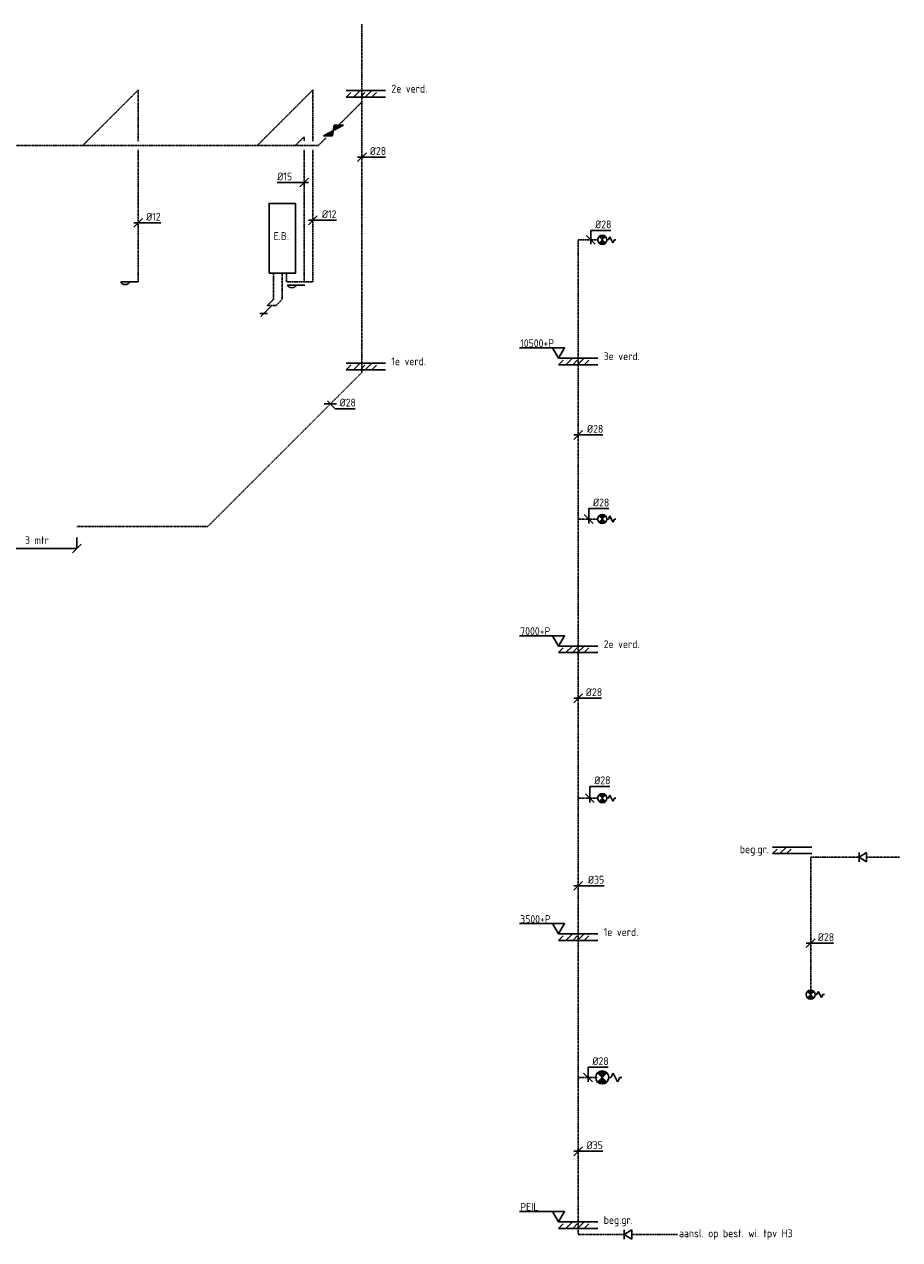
# Model space of a CAD drawing. Header units: millimetres. Extents: x 437 to 48624, y 626 to 41294.
# Tile 3 of 9: x 13650 to 23680, y 12929 to 26860. Entities that reach past the tile are written whole.
import ezdxf
from ezdxf.enums import TextEntityAlignment as Align

# ---------------------------------------------------------------- set-up
doc = ezdxf.new("R2010")
doc.units = ezdxf.units.MM
doc.header["$MEASUREMENT"] = 0
doc.linetypes.add('2322109', pattern=[10, 5, -2, 1, -2])
doc.linetypes.add('2322110', pattern=[10, 5, -1, 1, -1, 1, -1])
for name, color, linetype in [('WL531---', 5, '2322109'), ('WL532---', 1, '2322110'), ('WL561---', 4, 'Continuous'), ('WM531---', 1, 'Continuous'), ('WM740---', 1, 'Continuous'), ('WT531---', 7, 'Continuous'), ('WT561---', 7, 'Continuous')]:
    doc.layers.add(name, color=color, linetype=linetype)
doc.styles.add('BURO-018', font='BUROFONT', dxfattribs={"height": 1.8})
doc.styles.add('STABICAD-018', font='ISOCP.SHX', dxfattribs={"height": 1.8})
doc.dimstyles.new('STABICAD', dxfattribs={"dimscale": 50, "dimtxt": 90, "dimasz": 2, "dimexe": 0, "dimexo": 2.5, "dimgap": 1.5, "dimtad": 0, "dimdec": 0, "dimzin": 0, "dimdsep": 46, "dimtxsty": 'STABICAD-018', "dimblk1": 'OBLIQUE', "dimblk2": 'OBLIQUE', "dimsah": 1, "dimcen": -3, "dimadec": 1, "dimazin": 0, "dimtfac": 1, "dimtdec": 0, "dimtofl": 0, "dimtmove": 2, "dimatfit": 3, "dimfxl": 1, "dimtvp": 1.055556, "dimtolj": 1, "dimtzin": 0, "dimarcsym": 0})

# ---------------------------------------------------------------- blocks, each defined once
blk = doc.blocks.new('*U14')
at = {"color": 0, "linetype": 'Continuous'}
for p, q in [((-50, -50), (50, 50)), ((-50, 0), (41, 0)), ((41, 0), (258, 0))]:
    blk.add_line(p, q, dxfattribs=at)
at = {"color": 0, "linetype": 'Continuous', "style": 'STABICAD-018'}
blk.add_text('%%c12', height=90, dxfattribs=at).set_placement((91, 25))
at = {"layer": 'WL531---', "color": 2, "style": 'STABICAD-018'}
blk.add_attdef('CODE', (7480, -2055), '', height=1.2, dxfattribs=at)
blk = doc.blocks.new('*U11')
at = {"color": 0, "linetype": 'Continuous'}
for p, q in [((-50, -50), (50, 50)), ((-50, 0), (55, 0)), ((55, 0), (273, 0))]:
    blk.add_line(p, q, dxfattribs=at)
at = {"color": 0, "linetype": 'Continuous', "style": 'STABICAD-018'}
blk.add_text('%%c12', height=90, dxfattribs=at).set_placement((105, 25))
at = {"layer": 'WL531---', "color": 2, "style": 'STABICAD-018'}
blk.add_attdef('CODE', (9480, -2026), '', height=1.2, dxfattribs=at)
blk = doc.blocks.new('*U9')
at = {"color": 0, "linetype": 'Continuous'}
for p, q in [((-91, 0), (-307, 0)), ((50, 0), (-91, 0)), ((-50, -50), (50, 50))]:
    blk.add_line(p, q, dxfattribs=at)
at = {"color": 0, "linetype": 'Continuous', "style": 'STABICAD-018'}
blk.add_text('%%c15', height=90, dxfattribs=at).set_placement((-307, 25))
at = {"layer": 'WL531---', "color": 2, "style": 'STABICAD-018'}
blk.add_attdef('CODE', (9380, -1594), '', height=1.2, dxfattribs=at)
blk = doc.blocks.new('*U22')
at = {"color": 0, "linetype": 'Continuous'}
for p, q in [((-50, -50), (50, 50)), ((-50, 0), (40, 0)), ((40, 0), (270, 0))]:
    blk.add_line(p, q, dxfattribs=at)
at = {"color": 0, "linetype": 'Continuous', "style": 'STABICAD-018'}
blk.add_text('%%c28', height=90, dxfattribs=at).set_placement((90, 25))
at = {"layer": 'WL531---', "color": 2, "style": 'STABICAD-018'}
blk.add_attdef('CODE', (10043, -1301), '', height=1.2, dxfattribs=at)
blk = doc.blocks.new('_Oblique')
at = {"color": 0, "linetype": 'ByBlock', "lineweight": -2}
blk.add_line((-0.5, -0.5), (0.5, 0.5), dxfattribs=at)
blk = doc.blocks.new('*D23')
at = {"layer": 'Defpoints', "color": 0, "transparency": 16777216}
for p in [(13337, 21103), (14251, 21103), (14251, 20852)]:
    blk.add_point(p, dxfattribs=at)
at = {"layer": 'WM740---', "color": 0, "lineweight": -2, "transparency": 16777216}
for p, q in [((13337, 20978), (13337, 20852)), ((14251, 20978), (14251, 20852)), ((13337, 20852), (14251, 20852))]:
    blk.add_line(p, q, dxfattribs=at)
at = {"layer": 'WM740---', "color": 0, "lineweight": -2, "transparency": 16777216, "xscale": 100, "yscale": 100, "zscale": 100, "rotation": 180}
blk.add_blockref('_Oblique', (13337, 20852), dxfattribs=at)
at = {"layer": 'WM740---', "color": 0, "lineweight": -2, "transparency": 16777216, "xscale": 100, "yscale": 100, "zscale": 100}
blk.add_blockref('_Oblique', (14251, 20852), dxfattribs=at)
at = {"layer": 'WM740---', "color": 0, "transparency": 16777216, "insert": (13794, 20947), "char_height": 90, "attachment_point": 5, "style": 'STABICAD-018'}
blk.add_mtext('\\A1;3 mtr', dxfattribs=at)
blk = doc.blocks.new('*U24')
at = {"color": 0, "linetype": 'Continuous'}
for p, q in [((-71, 0), (71, 0)), ((-35, 35), (55, -55)), ((55, -55), (285, -55))]:
    blk.add_line(p, q, dxfattribs=at)
at = {"color": 0, "linetype": 'Continuous', "style": 'STABICAD-018'}
blk.add_text('%%c28', height=90, dxfattribs=at).set_placement((105, -30))
at = {"layer": 'WL531---', "color": 2, "style": 'BURO-018'}
blk.add_attdef('CODE', (9682, -15512), '', height=1.2, dxfattribs=at)
blk = doc.blocks.new('PI_SYM064')
at = {"color": 0, "linetype": 'Continuous'}
for p, q in [((-1, 2.5), (1, 3.5)), ((0, 4), (0, 4.5)), ((1, 3.5), (0, 4)), ((1.06, -1.06), (-1.06, 1.06)), ((-1.06, -1.06), (1.06, 1.06)), ((0, 2), (-1, 2.5)), ((0, 1.5), (0, 2))]:
    blk.add_line(p, q, dxfattribs=at)
at = {"color": 0, "linetype": 'Continuous', "const_width": 1.5}
for points in [[(-0.53, 0.53, 0.414214), (-0.53, -0.53, 1)], [(0.53, 0.53, -0.414214), (0.53, -0.53, -1)]]:
    blk.add_lwpolyline(points, format="xyb", dxfattribs=at)
at = {"color": 0, "linetype": 'Continuous'}
blk.add_circle((0, 0), 1.5, dxfattribs=at)
blk = doc.blocks.new('*U45')
at = {"color": 0, "linetype": 'Continuous'}
for p, q in [((-50, -50), (50, 50)), ((-50, 0), (46, 0)), ((46, 0), (280, 0))]:
    blk.add_line(p, q, dxfattribs=at)
at = {"color": 0, "linetype": 'Continuous', "style": 'STABICAD-018'}
blk.add_text('%%c35', height=90, dxfattribs=at).set_placement((96, 25))
at = {"layer": 'WL531---', "color": 2, "style": 'BURO-018'}
blk.add_attdef('CODE', (-6814, -36236), '', height=1.2, dxfattribs=at)
blk = doc.blocks.new('*U46')
at = {"color": 0, "linetype": 'Continuous'}
for p, q in [((-50, -50), (50, 50)), ((-50, 0), (62, 0)), ((62, 0), (296, 0))]:
    blk.add_line(p, q, dxfattribs=at)
at = {"color": 0, "linetype": 'Continuous', "style": 'STABICAD-018'}
blk.add_text('%%c35', height=90, dxfattribs=at).set_placement((112, 25))
at = {"layer": 'WL531---', "color": 2, "style": 'BURO-018'}
blk.add_attdef('CODE', (-6814, -33685), '', height=1.2, dxfattribs=at)
blk = doc.blocks.new('*U47')
at = {"color": 0, "linetype": 'Continuous'}
for p, q in [((-50, -50), (50, 50)), ((-50, 0), (37, 0)), ((37, 0), (267, 0))]:
    blk.add_line(p, q, dxfattribs=at)
at = {"color": 0, "linetype": 'Continuous', "style": 'STABICAD-018'}
blk.add_text('%%c28', height=90, dxfattribs=at).set_placement((87, 25))
at = {"layer": 'WL531---', "color": 2, "style": 'BURO-018'}
blk.add_attdef('CODE', (-6814, -31044), '', height=1.2, dxfattribs=at)
blk = doc.blocks.new('*U48')
at = {"color": 0, "linetype": 'Continuous'}
for p, q in [((-50, -50), (50, 50)), ((-50, 0), (51, 0)), ((51, 0), (281, 0))]:
    blk.add_line(p, q, dxfattribs=at)
at = {"color": 0, "linetype": 'Continuous', "style": 'STABICAD-018'}
blk.add_text('%%c28', height=90, dxfattribs=at).set_placement((101, 25))
at = {"layer": 'WL531---', "color": 2, "style": 'BURO-018'}
blk.add_attdef('CODE', (-6814, -28025), '', height=1.2, dxfattribs=at)
blk = doc.blocks.new('*U49')
at = {"color": 0, "linetype": 'Continuous'}
for p, q in [((50, -50), (-50, 50)), ((0, -50), (0, 116)), ((0, 116), (230, 116))]:
    blk.add_line(p, q, dxfattribs=at)
at = {"color": 0, "linetype": 'Continuous', "style": 'STABICAD-018'}
blk.add_text('%%c28', height=90, dxfattribs=at).set_placement((50, 141))
at = {"layer": 'WL531---', "color": 2, "style": 'BURO-018'}
blk.add_attdef('CODE', (-6701, -35388), '', height=1.2, dxfattribs=at)
blk = doc.blocks.new('*U50')
at = {"color": 0, "linetype": 'Continuous'}
for p, q in [((50, -50), (-50, 50)), ((0, -50), (0, 135)), ((0, 135), (230, 135))]:
    blk.add_line(p, q, dxfattribs=at)
at = {"color": 0, "linetype": 'Continuous', "style": 'STABICAD-018'}
blk.add_text('%%c28', height=90, dxfattribs=at).set_placement((50, 160))
at = {"layer": 'WL531---', "color": 2, "style": 'BURO-018'}
blk.add_attdef('CODE', (-6680, -32188), '', height=1.2, dxfattribs=at)
blk = doc.blocks.new('*U51')
at = {"color": 0, "linetype": 'Continuous'}
for p, q in [((50, -50), (-50, 50)), ((0, -50), (0, 119)), ((0, 119), (230, 119))]:
    blk.add_line(p, q, dxfattribs=at)
at = {"color": 0, "linetype": 'Continuous', "style": 'STABICAD-018'}
blk.add_text('%%c28', height=90, dxfattribs=at).set_placement((50, 144))
at = {"layer": 'WL531---', "color": 2, "style": 'BURO-018'}
blk.add_attdef('CODE', (-6694, -28988), '', height=1.2, dxfattribs=at)
blk = doc.blocks.new('*U52')
at = {"color": 0, "linetype": 'Continuous'}
for p, q in [((50, -50), (-50, 50)), ((0, -50), (0, 107)), ((0, 107), (230, 107))]:
    blk.add_line(p, q, dxfattribs=at)
at = {"color": 0, "linetype": 'Continuous', "style": 'STABICAD-018'}
blk.add_text('%%c28', height=90, dxfattribs=at).set_placement((50, 132))
at = {"layer": 'WL531---', "color": 2, "style": 'BURO-018'}
blk.add_attdef('CODE', (-6670, -25788), '', height=1.2, dxfattribs=at)
blk = doc.blocks.new('PI_SYM125')
at = {"color": 0, "linetype": 'Continuous'}
for p, q in [((-1.25, 1.5), (1.25, 0)), ((-1.25, -1.5), (-1.25, 1.5)), ((1.25, 0), (-1.25, -1.5)), ((1.25, -1.5), (1.25, 1.5))]:
    blk.add_line(p, q, dxfattribs=at)
at = {"color": 0, "linetype": 'Continuous', "style": 'BURO-018'}
blk.add_attdef('PRODUCTCODE', text='', height=1.8, dxfattribs=at).set_placement((0, 0), align=Align.MIDDLE)
blk = doc.blocks.new('peilmaat')
blk.add_line((-1.37, 2.38), (8.93, 2.38))
blk.add_lwpolyline([(0, 0), (1.37, 2.38), (-1.37, 2.38)], close=True)
blk = doc.blocks.new('*U57')
at = {"color": 0, "linetype": 'Continuous'}
for p, q in [((-50, -50), (50, 50)), ((-50, 0), (32, 0)), ((32, 0), (262, 0))]:
    blk.add_line(p, q, dxfattribs=at)
at = {"color": 0, "linetype": 'Continuous', "style": 'STABICAD-018'}
blk.add_text('%%c28', height=90, dxfattribs=at).set_placement((82, 25))
at = {"layer": 'WL531---', "color": 2, "style": 'STABICAD-018'}
blk.add_attdef('CODE', (15185, -21694), '', height=1.2, dxfattribs=at)

msp = doc.modelspace()

# ---------------------------------------------------------------- linework, layer by layer
for p, q in [((17338.8, 26099.9), (17788.8, 26099.9)), ((17338.8, 26024.9), (17391.7, 26077.8)), ((17423.1, 26024.9), (17498.1, 26099.9)), ((17500.4, 26024.9), (17553.2, 26077.8)), ((17556, 26024.9), (17631, 26099.9)), ((17632.3, 26024.9), (17685.2, 26077.8)), ((17338.8, 26024.9), (17788.8, 26024.9)), ((19771.8, 23033.2), (20221.8, 23033.2)), ((19771.8, 22958.2), (19824.7, 23011)), ((19856.1, 22958.2), (19931.1, 23033.2)), ((19933.4, 22958.2), (19986.2, 23011)), ((19989, 22958.2), (20064, 23033.2)), ((20065.3, 22958.2), (20118.2, 23011)), ((17338.8, 22974.9), (17788.8, 22974.9)), ((17338.8, 22899.9), (17391.7, 22952.8)), ((17338.8, 22899.9), (17788.8, 22899.9)), ((17423.1, 22899.9), (17498.1, 22974.9)), ((17500.4, 22899.9), (17553.2, 22952.8)), ((17556, 22899.9), (17631, 22974.9)), ((17632.3, 22899.9), (17685.2, 22952.8)), ((19771.8, 22958.2), (20221.8, 22958.2)), ((19771.8, 19733.2), (20221.8, 19733.2)), ((19771.8, 19658.2), (19824.7, 19711)), ((19771.8, 19658.2), (20221.8, 19658.2)), ((19856.1, 19658.2), (19931.1, 19733.2)), ((19933.4, 19658.2), (19986.2, 19711)), ((19989, 19658.2), (20064, 19733.2)), ((20065.3, 19658.2), (20118.2, 19711)), ((22223.2, 17428.9), (22673.2, 17428.9)), ((22307.5, 17353.9), (22382.5, 17428.9)), ((22223.2, 17353.9), (22276.1, 17406.8)), ((22223.2, 17353.9), (22673.2, 17353.9)), ((22384.8, 17353.9), (22437.6, 17406.8)), ((19771.8, 16433.2), (20221.8, 16433.2)), ((19771.8, 16358.2), (19824.7, 16411)), ((19771.8, 16358.2), (20221.8, 16358.2)), ((19856.1, 16358.2), (19931.1, 16433.2)), ((19933.4, 16358.2), (19986.2, 16411)), ((19989, 16358.2), (20064, 16433.2)), ((20065.3, 16358.2), (20118.2, 16411)), ((19771.8, 13133.2), (20221.8, 13133.2)), ((19771.8, 13058.2), (19824.7, 13111)), ((19856.1, 13058.2), (19931.1, 13133.2)), ((19933.4, 13058.2), (19986.2, 13111)), ((19989, 13058.2), (20064, 13133.2)), ((20065.3, 13058.2), (20118.2, 13111)), ((19771.8, 13058.2), (20221.8, 13058.2))]:
    msp.add_line(p, q)
at = {"layer": 'WL531---', "linetype": '2322109'}
for p, q in [((17518.8, 26859.6), (17518.8, 25970.3)), ((14318.8, 25470.3), (14955.2, 26106.7)), ((14955.2, 26106.7), (14955.2, 25520.3)), ((16318.8, 25470.3), (16955.2, 26106.7)), ((16955.2, 26106.7), (16955.2, 25520.3)), ((17252.8, 25704.3), (17518.8, 25970.3)), ((17518.8, 25970.3), (17518.8, 22870.3)), ((16855.2, 25570.3), (16755.2, 25470.3)), ((16855.2, 25570.3), (16855.2, 25520.3)), ((17018.8, 25470.3), (17107, 25558.5)), ((8318.8, 25470.3), (16755.2, 25470.3)), ((14955.2, 25420.3), (14955.2, 23906.7)), ((16755.2, 25470.3), (17018.8, 25470.3)), ((16855.2, 25420.3), (16855.2, 23906.7)), ((16955.2, 25420.3), (16955.2, 23906.7)), ((20219.3, 24389.5), (19996.8, 24389.5)), ((19996.8, 24389.5), (19996.8, 17989.5)), ((16655.2, 23906.7), (16655.2, 24006.7)), ((16955.2, 23906.7), (16655.2, 23906.7)), ((17518.8, 22870.3), (15751, 21102.5)), ((19996.8, 21189.5), (20219.3, 21189.5)), ((15751, 21102.5), (14251, 21102.5)), ((19996.8, 17989.5), (20219.3, 17989.5)), ((19996.8, 17989.5), (19996.8, 12989.5)), ((22660.2, 15790.8), (22660.2, 17313.3)), ((22660.2, 17313.3), (23213.9, 17313.3)), ((23301.4, 17313.3), (23680, 17313.3)), ((19996.8, 14789.5), (20219.3, 14789.5)), ((19996.8, 12989.5), (20522.2, 12989.5)), ((20609.7, 12989.5), (21135, 12989.5))]:
    msp.add_line(p, q, dxfattribs=at)
at = {"layer": 'WL531---', "color": 2}
msp.add_solid([(23213.9, 17313.3), (23301.4, 17365.8), (23301.4, 17260.8), (23213.9, 17313.3)], dxfattribs=at)
at = {"layer": 'WL532---', "linetype": '2322110'}
for p, q in [((16505.2, 23706.7), (16505.2, 24006.7)), ((16605.2, 24006.7), (16605.2, 23706.7)), ((16434.5, 23636), (16505.2, 23706.7)), ((16605.2, 23706.7), (16534.5, 23636)), ((16484.5, 23636), (16434.5, 23636)), ((16534.5, 23636), (16484.5, 23636))]:
    msp.add_line(p, q, dxfattribs=at)
at = {"layer": 'WL561---', "color": 2, "linetype": 'Continuous'}
for p, q in [((17305.3, 25704.3), (17076.6, 25580.6)), ((17181.6, 25580.6), (17200.3, 25704.3)), ((17200.3, 25704.3), (17305.3, 25704.3)), ((17076.6, 25580.6), (17181.6, 25580.6))]:
    msp.add_line(p, q, dxfattribs=at)
at = {"layer": 'WL561---', "color": 2}
for p, q in [((14755.2, 23906.7), (14955.2, 23906.7)), ((14755.2, 23906.7), (14855.2, 23906.7)), ((16665.2, 23870.5), (16865.2, 23870.5)), ((16665.2, 23870.5), (16765.2, 23870.5)), ((16347.9, 23543.2), (16435.4, 23543.2)), ((16484.5, 23636), (16360.7, 23512.2))]:
    msp.add_line(p, q, dxfattribs=at)
at = {"layer": 'WL561---', "color": 2, "linetype": 'Continuous'}
msp.add_lwpolyline([(16455.2, 24006.7), (16755.2, 24006.7), (16755.2, 24806.7), (16455.2, 24806.7)], close=True, dxfattribs=at)
at = {"layer": 'WL561---', "color": 2}
for centre in [(14805.2, 23931.1), (16715.2, 23894.9)]:
    msp.add_arc(centre, 55.6, 206.02106, 333.97894, dxfattribs=at)
at = {"layer": 'WL561---', "color": 2, "linetype": 'Continuous'}
for points in [[(17076.6, 25580.6), (17191, 25642.5), (17181.6, 25580.6)], [(17200.3, 25704.3), (17191, 25642.5), (17305.3, 25704.3)]]:
    msp.add_solid(points, dxfattribs=at)

# ---------------------------------------------------------------- block references
at = {"xscale": -50, "yscale": 50, "zscale": 50}
for p in [(19771.8, 23033.2), (19771.8, 19733.2), (19771.8, 16433.2), (19771.8, 13133.2)]:
    msp.add_blockref('peilmaat', p, dxfattribs=at)
at = {"layer": 'WL531---', "color": 2, "linetype": '2322109'}
for name, p, xscale, yscale, zscale, rotation in [('PI_SYM064', (20271.8, 24389.5), 35, 35, 35, 270), ('PI_SYM064', (20271.8, 21189.5), 35, 35, 35, 270), ('PI_SYM064', (20271.8, 17989.5), 35, 35, 35, 270), ('PI_SYM125', (23257.6, 17313.3), 35, 35, 35, 180), ('PI_SYM064', (22660.2, 15738.3), 35, 35, 35, 270), ('PI_SYM064', (20271.8, 14789.5), 50, 50, 50, 270), ('PI_SYM125', (20565.9, 12989.5), 35, 35, 35, 180)]:
    msp.add_blockref(name, p, dxfattribs=dict(at, xscale=xscale, yscale=yscale, zscale=zscale, rotation=rotation))
at = {"layer": 'WM531---', "linetype": 'Continuous'}
for name, p in [('*U22', (17518.8, 25337.4)), ('*U9', (16855.2, 25045)), ('*U14', (14955.2, 24583.6)), ('*U11', (16955.2, 24613.1)), ('*U52', (20140.3, 24389.5)), ('*U24', (17157.2, 22508.7)), ('*U48', (19996.8, 22152.6)), ('*U51', (20116.4, 21189.5)), ('*U47', (19996.8, 19134.2)), ('*U50', (20129.9, 17989.5)), ('*U46', (19996.8, 16984.8)), ('*U57', (22660.2, 16326.7)), ('*U49', (20108.9, 14789.5)), ('*U45', (19996.8, 13941.9))]:
    msp.add_blockref(name, p, dxfattribs=at)

# ---------------------------------------------------------------- texts
at = {"color": 1, "style": 'STABICAD-018'}
for s, p in [('2e verd.', (17855.7, 26077)), ('1e verd.', (17855.7, 22952)), ('3e verd.', (20288.7, 23010.2)), ('2e verd.', (20288.7, 19710.2)), ('beg.gr.', (21848.2, 17358.8)), ('1e verd.', (20288.7, 16410.2)), ('beg.gr.', (20288.7, 13110.2))]:
    msp.add_text(s, height=90, dxfattribs=at).set_placement(p)
at = {"style": 'STABICAD-018'}
for tag, p in [('10500+P', (19332.3, 23159.2)), ('7000+P', (19332.3, 19859.2)), ('3500+P', (19332.3, 16559.2)), ('PEIL', (19332.3, 13259.2))]:
    msp.add_attdef(tag, p, '', height=90, dxfattribs=at)
at = {"layer": 'WT531---', "color": 1, "style": 'STABICAD-018'}
msp.add_text('aansl. op best. wi. tpv H3', height=90, dxfattribs=at).set_placement((21150.7, 12957.2))
at = {"layer": 'WT561---', "color": 1, "style": 'STABICAD-018'}
msp.add_text('E.B.', height=90, dxfattribs=at).set_placement((16507, 24387.8))

# ---------------------------------------------------------------- dimensions: what is measured, and where the dimension line sits
at = {"layer": 'WM740---'}
dim = msp.add_linear_dim(base=(14251, 20852.1), p1=(13336.9, 21102.5), p2=(14251, 21102.5), text='3 mtr', dimstyle='STABICAD', dxfattribs=at)
dim.commit()
dim.dimension.update_dxf_attribs({"geometry": '*D23', "text_midpoint": (13793.9, 20947.1)})

doc.saveas('drawing.dxf')
